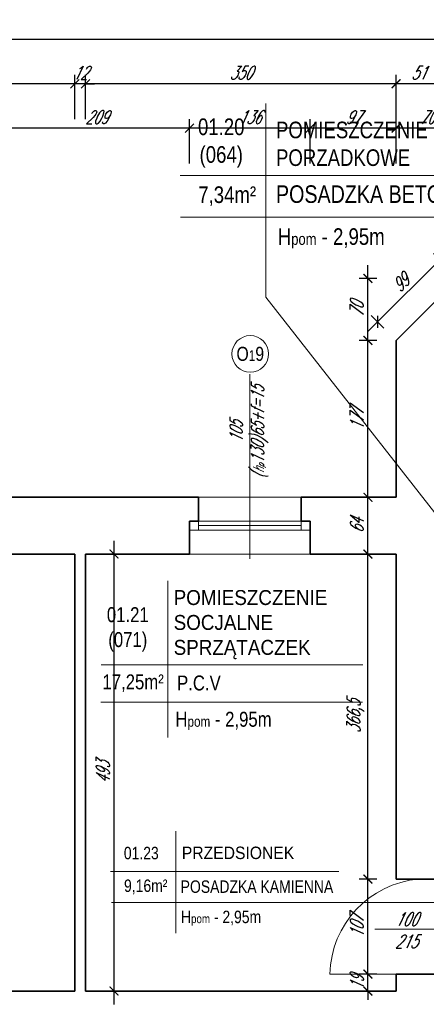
# Model space of a CAD drawing. Header units: millimetres. Extents: x 402 to 79005, y -7782 to 89952.
# Tile 228 of 256: x 24132 to 24590, y 36722 to 37833. Entities that reach past the tile are written whole.
import ezdxf

# ---------------------------------------------------------------- set-up
doc = ezdxf.new("R2010")
doc.units = ezdxf.units.MM
doc.header["$LTSCALE"] = 10
doc.layers.get('0').update_dxf_attribs({"lineweight": 0})
doc.layers.get('Defpoints').update_dxf_attribs({"color": 253})
for name, color, linetype, lineweight in [('01 parter - ściany', 253, 'Continuous', 35), ('03-01_okna', 253, 'Continuous', 15), ('03_drzwi', 253, 'Continuous', 15), ('04-1_widok', 253, 'Continuous', 5), ('05-01_wymiary', 253, 'Continuous', 5), ('05-03_opis', 253, 'Continuous', 5)]:
    doc.layers.add(name, color=color, linetype=linetype, lineweight=lineweight)
doc.styles.add('ariel', font='ARIAL.TTF', dxfattribs={"width": 0.8})
doc.styles.add('ariel_wym', font='simplex.shx', dxfattribs={"width": 0.65, "oblique": 25})
doc.dimstyles.new('ariel 50', dxfattribs={"dimtxt": 15, "dimasz": 10, "dimexe": 10, "dimexo": 0, "dimgap": 5, "dimtad": 1, "dimdec": 1, "dimrnd": 0.5, "dimtxsty": 'ariel_wym', "dimblk": 'ARCHTICK', "dimcen": 2.5, "dimdle": 15, "dimazin": 0, "dimtfac": 1, "dimtdec": 1, "dimtix": 1, "dimtmove": 0, "dimatfit": 3, "dimldrblk": 'DOT', "dimfxl": 0, "dimarcsym": 0})
doc.dimstyles.new('ariel 50 wnętrze', dxfattribs={"dimtxt": 15, "dimasz": 10, "dimexe": 10, "dimexo": 0, "dimgap": 5, "dimtad": 1, "dimdec": 1, "dimrnd": 0.5, "dimtxsty": 'ariel_wym', "dimblk": 'ARCHTICK', "dimcen": 2.5, "dimdle": 15, "dimazin": 0, "dimtfac": 1, "dimtdec": 1, "dimtix": 1, "dimtmove": 0, "dimatfit": 3, "dimldrblk": 'DOT', "dimfxl": 0, "dimarcsym": 0})

# ---------------------------------------------------------------- blocks, each defined once
blk = doc.blocks.new('_ArchTick')
at = {"color": 0, "linetype": 'ByBlock', "const_width": 0.15}
blk.add_lwpolyline([(-0.5, -0.5), (0.5, 0.5)], dxfattribs=at)
blk = doc.blocks.new('*D170')
at = {"layer": '05-01_wymiary', "color": 0, "lineweight": -2}
for p, q in [((24556.2, 37670.5), (24556.2, 37720.5)), ((24626.3, 37670.5), (24626.3, 37720.5)), ((24641.3, 37710.5), (24541.2, 37710.5))]:
    blk.add_line(p, q, dxfattribs=at)
at = {"layer": 'Defpoints', "color": 0}
for p in [(24556.2, 37710.5), (24626.3, 37541), (24556.2, 37471)]:
    blk.add_point(p, dxfattribs=at)
at = {"layer": '05-01_wymiary', "color": 0, "lineweight": -2, "xscale": 10, "yscale": 10, "zscale": 10, "rotation": 180}
blk.add_blockref('_ArchTick', (24556.2, 37710.5), dxfattribs=at)
at = {"layer": '05-01_wymiary', "color": 0, "lineweight": -2, "xscale": 10, "yscale": 10, "zscale": 10}
blk.add_blockref('_ArchTick', (24626.3, 37710.5), dxfattribs=at)
at = {"layer": '05-01_wymiary', "color": 0, "insert": (24591.2, 37723), "char_height": 15, "attachment_point": 5, "style": 'ariel_wym'}
blk.add_mtext('70', dxfattribs=at)
blk = doc.blocks.new('_Dot')
at = {"color": 0, "linetype": 'ByBlock', "lineweight": -2}
blk.add_line((-0.5, 0), (-1, 0), dxfattribs=at)
at = {"color": 0, "linetype": 'ByBlock', "const_width": 0.5}
blk.add_lwpolyline([(-0.25, 0, 1), (0.25, 0, 1)], format="xyb", close=True, dxfattribs=at)
blk = doc.blocks.new('*D171')
at = {"layer": '05-01_wymiary', "color": 0, "lineweight": -2}
for p, q in [((24459.4, 37670.5), (24459.4, 37720.5)), ((24556.2, 37670.5), (24556.2, 37720.5)), ((24571.2, 37710.5), (24444.4, 37710.5))]:
    blk.add_line(p, q, dxfattribs=at)
at = {"layer": 'Defpoints', "color": 0}
for p in [(24459.4, 37710.5), (24556.2, 37471), (24459.4, 37230)]:
    blk.add_point(p, dxfattribs=at)
at = {"layer": '05-01_wymiary', "color": 0, "lineweight": -2, "xscale": 10, "yscale": 10, "zscale": 10, "rotation": 180}
blk.add_blockref('_ArchTick', (24459.4, 37710.5), dxfattribs=at)
at = {"layer": '05-01_wymiary', "color": 0, "lineweight": -2, "xscale": 10, "yscale": 10, "zscale": 10}
blk.add_blockref('_ArchTick', (24556.2, 37710.5), dxfattribs=at)
at = {"layer": '05-01_wymiary', "color": 0, "insert": (24507.8, 37723), "char_height": 15, "attachment_point": 5, "style": 'ariel_wym'}
blk.add_mtext('97', dxfattribs=at)
blk = doc.blocks.new('*D172')
at = {"layer": '05-01_wymiary', "color": 0, "lineweight": -2}
for p, q in [((24323.4, 37670.5), (24323.4, 37720.5)), ((24459.4, 37670.5), (24459.4, 37720.5)), ((24474.4, 37710.5), (24308.4, 37710.5))]:
    blk.add_line(p, q, dxfattribs=at)
at = {"layer": 'Defpoints', "color": 0}
for p in [(24323.4, 37710.5), (24323.4, 37230), (24459.4, 37230)]:
    blk.add_point(p, dxfattribs=at)
at = {"layer": '05-01_wymiary', "color": 0, "lineweight": -2, "xscale": 10, "yscale": 10, "zscale": 10, "rotation": 180}
blk.add_blockref('_ArchTick', (24323.4, 37710.5), dxfattribs=at)
at = {"layer": '05-01_wymiary', "color": 0, "lineweight": -2, "xscale": 10, "yscale": 10, "zscale": 10}
blk.add_blockref('_ArchTick', (24459.4, 37710.5), dxfattribs=at)
at = {"layer": '05-01_wymiary', "color": 0, "insert": (24391.4, 37723), "char_height": 15, "attachment_point": 5, "style": 'ariel_wym'}
blk.add_mtext('136', dxfattribs=at)
blk = doc.blocks.new('*D173')
at = {"layer": '05-01_wymiary', "color": 0, "lineweight": -2}
for p, q in [((24114.2, 37670.5), (24114.2, 37720.5)), ((24323.4, 37670.5), (24323.4, 37720.5)), ((24338.4, 37710.5), (24099.2, 37710.5))]:
    blk.add_line(p, q, dxfattribs=at)
at = {"layer": 'Defpoints', "color": 0}
for p in [(24114.2, 37710.5), (24114.2, 37230), (24323.4, 37230)]:
    blk.add_point(p, dxfattribs=at)
at = {"layer": '05-01_wymiary', "color": 0, "lineweight": -2, "xscale": 10, "yscale": 10, "zscale": 10, "rotation": 180}
blk.add_blockref('_ArchTick', (24114.2, 37710.5), dxfattribs=at)
at = {"layer": '05-01_wymiary', "color": 0, "lineweight": -2, "xscale": 10, "yscale": 10, "zscale": 10}
blk.add_blockref('_ArchTick', (24323.4, 37710.5), dxfattribs=at)
at = {"layer": '05-01_wymiary', "color": 0, "insert": (24218.8, 37723), "char_height": 15, "attachment_point": 5, "style": 'ariel_wym'}
blk.add_mtext('209', dxfattribs=at)
blk = doc.blocks.new('*D182')
at = {"layer": '05-01_wymiary', "color": 0, "lineweight": -2}
for p, q in [((24556.2, 37720.5), (24556.2, 37770.5)), ((24607.2, 37720.5), (24607.2, 37770.5)), ((24622.2, 37760.5), (24541.2, 37760.5))]:
    blk.add_line(p, q, dxfattribs=at)
at = {"layer": 'Defpoints', "color": 0}
for p in [(24556.2, 37760.5), (24607.2, 37358), (24556.2, 37294)]:
    blk.add_point(p, dxfattribs=at)
at = {"layer": '05-01_wymiary', "color": 0, "lineweight": -2, "xscale": 10, "yscale": 10, "zscale": 10, "rotation": 180}
blk.add_blockref('_ArchTick', (24556.2, 37760.5), dxfattribs=at)
at = {"layer": '05-01_wymiary', "color": 0, "lineweight": -2, "xscale": 10, "yscale": 10, "zscale": 10}
blk.add_blockref('_ArchTick', (24607.2, 37760.5), dxfattribs=at)
at = {"layer": '05-01_wymiary', "color": 0, "insert": (24581.7, 37773), "char_height": 15, "attachment_point": 5, "style": 'ariel_wym'}
blk.add_mtext('51', dxfattribs=at)
blk = doc.blocks.new('*D183')
at = {"layer": '05-01_wymiary', "color": 0, "lineweight": -2}
for p, q in [((24206.2, 37720.5), (24206.2, 37770.5)), ((24556.2, 37720.5), (24556.2, 37770.5)), ((24571.2, 37760.5), (24191.2, 37760.5))]:
    blk.add_line(p, q, dxfattribs=at)
at = {"layer": 'Defpoints', "color": 0}
for p in [(24206.2, 37760.5), (24556.2, 37294), (24206.2, 37230)]:
    blk.add_point(p, dxfattribs=at)
at = {"layer": '05-01_wymiary', "color": 0, "lineweight": -2, "xscale": 10, "yscale": 10, "zscale": 10, "rotation": 180}
blk.add_blockref('_ArchTick', (24206.2, 37760.5), dxfattribs=at)
at = {"layer": '05-01_wymiary', "color": 0, "lineweight": -2, "xscale": 10, "yscale": 10, "zscale": 10}
blk.add_blockref('_ArchTick', (24556.2, 37760.5), dxfattribs=at)
at = {"layer": '05-01_wymiary', "color": 0, "insert": (24381.2, 37773), "char_height": 15, "attachment_point": 5, "style": 'ariel_wym'}
blk.add_mtext('350', dxfattribs=at)
blk = doc.blocks.new('*D184')
at = {"layer": '05-01_wymiary', "color": 0, "lineweight": -2}
for p, q in [((24194.2, 37720.5), (24194.2, 37770.5)), ((24206.2, 37720.5), (24206.2, 37770.5)), ((24194.2, 37760.5), (24184.2, 37760.5)), ((24206.2, 37760.5), (24194.2, 37760.5)), ((24206.2, 37760.5), (24216.2, 37760.5))]:
    blk.add_line(p, q, dxfattribs=at)
at = {"layer": 'Defpoints', "color": 0}
for p in [(24194.2, 37760.5), (24194.2, 37230), (24206.2, 37230)]:
    blk.add_point(p, dxfattribs=at)
at = {"layer": '05-01_wymiary', "color": 0, "lineweight": -2, "xscale": 10, "yscale": 10, "zscale": 10}
blk.add_blockref('_ArchTick', (24194.2, 37760.5), dxfattribs=at)
at = {"layer": '05-01_wymiary', "color": 0, "lineweight": -2, "xscale": 10, "yscale": 10, "zscale": 10, "rotation": 180}
blk.add_blockref('_ArchTick', (24206.2, 37760.5), dxfattribs=at)
at = {"layer": '05-01_wymiary', "color": 0, "insert": (24200.2, 37773), "char_height": 15, "attachment_point": 5, "style": 'ariel_wym'}
blk.add_mtext('12', dxfattribs=at)
blk = doc.blocks.new('*D185')
at = {"layer": '05-01_wymiary', "color": 0, "lineweight": -2}
for p, q in [((23893.7, 37720.5), (23893.7, 37770.5)), ((24194.2, 37720.5), (24194.2, 37770.5)), ((24209.2, 37760.5), (23878.7, 37760.5))]:
    blk.add_line(p, q, dxfattribs=at)
at = {"layer": 'Defpoints', "color": 0}
for p in [(23893.7, 37760.5), (23893.7, 37254.1), (24194.2, 37230)]:
    blk.add_point(p, dxfattribs=at)
at = {"layer": '05-01_wymiary', "color": 0, "lineweight": -2, "xscale": 10, "yscale": 10, "zscale": 10, "rotation": 180}
blk.add_blockref('_ArchTick', (23893.7, 37760.5), dxfattribs=at)
at = {"layer": '05-01_wymiary', "color": 0, "lineweight": -2, "xscale": 10, "yscale": 10, "zscale": 10}
blk.add_blockref('_ArchTick', (24194.2, 37760.5), dxfattribs=at)
at = {"layer": '05-01_wymiary', "color": 0, "insert": (24043.9, 37774.4), "char_height": 15, "attachment_point": 5, "style": 'ariel_wym'}
blk.add_mtext('300,5', dxfattribs=at)
blk = doc.blocks.new('*D186')
at = {"layer": '05-01_wymiary', "color": 0, "lineweight": -2}
for p, q in [((23893.7, 37770.5), (23893.7, 37820.5)), ((25992.7, 37770.5), (25992.7, 37820.5)), ((26007.7, 37810.5), (23878.7, 37810.5))]:
    blk.add_line(p, q, dxfattribs=at)
at = {"layer": 'Defpoints', "color": 0, "lineweight": 0}
for p in [(23893.7, 37810.5), (23893.7, 37254.1), (25992.7, 37219.1)]:
    blk.add_point(p, dxfattribs=at)
at = {"layer": '05-01_wymiary', "color": 0, "lineweight": -2, "xscale": 10, "yscale": 10, "zscale": 10, "rotation": 180}
blk.add_blockref('_ArchTick', (23893.7, 37810.5), dxfattribs=at)
at = {"layer": '05-01_wymiary', "color": 0, "lineweight": -2, "xscale": 10, "yscale": 10, "zscale": 10}
blk.add_blockref('_ArchTick', (25992.7, 37810.5), dxfattribs=at)
at = {"layer": '05-01_wymiary', "color": 0, "insert": (24943.2, 37823), "char_height": 15, "attachment_point": 5, "style": 'ariel_wym'}
blk.add_mtext('2099', dxfattribs=at)
blk = doc.blocks.new('*D831')
at = {"layer": '05-01_wymiary', "color": 0, "lineweight": -2}
for p, q in [((24524.5, 36756.2), (24524.5, 36766.2)), ((24534.5, 36756.2), (24514.5, 36756.2)), ((24524.5, 36737), (24524.5, 36756.2)), ((24534.5, 36737), (24514.5, 36737)), ((24524.5, 36737), (24524.5, 36727))]:
    blk.add_line(p, q, dxfattribs=at)
at = {"layer": 'Defpoints', "color": 0}
for p in [(24524.5, 36756.2), (24556.2, 36756.2), (24556.2, 36737)]:
    blk.add_point(p, dxfattribs=at)
at = {"layer": '05-01_wymiary', "color": 0, "lineweight": -2, "xscale": 10, "yscale": 10, "zscale": 10}
for p, rotation in [((24524.5, 36756.2), 270), ((24524.5, 36737), 90)]:
    blk.add_blockref('_ArchTick', p, dxfattribs=dict(at, rotation=rotation))
at = {"layer": '05-01_wymiary', "color": 0, "insert": (24512, 36746.6), "char_height": 15, "attachment_point": 5, "rotation": 90, "style": 'ariel_wym'}
blk.add_mtext('19', dxfattribs=at)
blk = doc.blocks.new('*D832')
at = {"layer": '05-01_wymiary', "color": 0, "lineweight": -2}
for p, q in [((24524.5, 36741.2), (24524.5, 36878.4)), ((24534.5, 36863.4), (24514.5, 36863.4)), ((24534.5, 36756.2), (24514.5, 36756.2))]:
    blk.add_line(p, q, dxfattribs=at)
at = {"layer": 'Defpoints', "color": 0}
for p in [(24524.5, 36863.4), (24556.2, 36863.4), (24556.2, 36756.2)]:
    blk.add_point(p, dxfattribs=at)
at = {"layer": '05-01_wymiary', "color": 0, "lineweight": -2, "xscale": 10, "yscale": 10, "zscale": 10}
for p, rotation in [((24524.5, 36863.4), 90), ((24524.5, 36756.2), 270)]:
    blk.add_blockref('_ArchTick', p, dxfattribs=dict(at, rotation=rotation))
at = {"layer": '05-01_wymiary', "color": 0, "insert": (24512, 36809.8), "char_height": 15, "attachment_point": 5, "rotation": 90, "style": 'ariel_wym'}
blk.add_mtext('107', dxfattribs=at)
blk = doc.blocks.new('*D833')
at = {"layer": '05-01_wymiary', "color": 0, "lineweight": -2}
for p, q in [((24524.5, 36848.4), (24524.5, 37245)), ((24534.5, 37230), (24514.5, 37230)), ((24534.5, 36863.4), (24514.5, 36863.4))]:
    blk.add_line(p, q, dxfattribs=at)
at = {"layer": 'Defpoints', "color": 0}
for p in [(24524.5, 37230), (24556.2, 37230), (24556.2, 36863.4)]:
    blk.add_point(p, dxfattribs=at)
at = {"layer": '05-01_wymiary', "color": 0, "lineweight": -2, "xscale": 10, "yscale": 10, "zscale": 10}
for p, rotation in [((24524.5, 37230), 90), ((24524.5, 36863.4), 270)]:
    blk.add_blockref('_ArchTick', p, dxfattribs=dict(at, rotation=rotation))
at = {"layer": '05-01_wymiary', "color": 0, "insert": (24510.6, 37046.7), "char_height": 15, "attachment_point": 5, "rotation": 90, "style": 'ariel_wym'}
blk.add_mtext('366,5', dxfattribs=at)
blk = doc.blocks.new('*D834')
at = {"layer": '05-01_wymiary', "color": 0, "lineweight": -2}
for p, q in [((24524.5, 37215), (24524.5, 37309)), ((24534.5, 37294), (24514.5, 37294)), ((24534.5, 37230), (24514.5, 37230))]:
    blk.add_line(p, q, dxfattribs=at)
at = {"layer": 'Defpoints', "color": 0}
for p in [(24524.5, 37294), (24556.2, 37294), (24556.2, 37230)]:
    blk.add_point(p, dxfattribs=at)
at = {"layer": '05-01_wymiary', "color": 0, "lineweight": -2, "xscale": 10, "yscale": 10, "zscale": 10}
for p, rotation in [((24524.5, 37294), 90), ((24524.5, 37230), 270)]:
    blk.add_blockref('_ArchTick', p, dxfattribs=dict(at, rotation=rotation))
at = {"layer": '05-01_wymiary', "color": 0, "insert": (24512, 37262), "char_height": 15, "attachment_point": 5, "rotation": 90, "style": 'ariel_wym'}
blk.add_mtext('64', dxfattribs=at)
blk = doc.blocks.new('*D835')
at = {"layer": '05-01_wymiary', "color": 0, "lineweight": -2}
for p, q in [((24524.5, 37279), (24524.5, 37486)), ((24534.5, 37471), (24514.5, 37471)), ((24534.5, 37294), (24514.5, 37294))]:
    blk.add_line(p, q, dxfattribs=at)
at = {"layer": 'Defpoints', "color": 0}
for p in [(24524.5, 37471), (24556.2, 37471), (24556.2, 37294)]:
    blk.add_point(p, dxfattribs=at)
at = {"layer": '05-01_wymiary', "color": 0, "lineweight": -2, "xscale": 10, "yscale": 10, "zscale": 10}
for p, rotation in [((24524.5, 37471), 90), ((24524.5, 37294), 270)]:
    blk.add_blockref('_ArchTick', p, dxfattribs=dict(at, rotation=rotation))
at = {"layer": '05-01_wymiary', "color": 0, "insert": (24512, 37382.5), "char_height": 15, "attachment_point": 5, "rotation": 90, "style": 'ariel_wym'}
blk.add_mtext('177', dxfattribs=at)
blk = doc.blocks.new('*D836')
at = {"layer": '05-01_wymiary', "color": 0, "lineweight": -2}
for p, q in [((24524.5, 37456), (24524.5, 37556)), ((24534.5, 37541), (24514.5, 37541)), ((24534.5, 37471), (24514.5, 37471))]:
    blk.add_line(p, q, dxfattribs=at)
at = {"layer": 'Defpoints', "color": 0}
for p in [(24524.5, 37541), (24626.3, 37541), (24556.2, 37471)]:
    blk.add_point(p, dxfattribs=at)
at = {"layer": '05-01_wymiary', "color": 0, "lineweight": -2, "xscale": 10, "yscale": 10, "zscale": 10}
for p, rotation in [((24524.5, 37541), 90), ((24524.5, 37471), 270)]:
    blk.add_blockref('_ArchTick', p, dxfattribs=dict(at, rotation=rotation))
at = {"layer": '05-01_wymiary', "color": 0, "insert": (24512, 37506), "char_height": 15, "attachment_point": 5, "rotation": 90, "style": 'ariel_wym'}
blk.add_mtext('70', dxfattribs=at)
blk = doc.blocks.new('*D837')
at = {"layer": '05-01_wymiary', "color": 0, "lineweight": -2}
for p, q in [((24615.9, 37572.6), (24524.6, 37481.4)), ((24612.3, 37554.9), (24598.2, 37569.1)), ((24542.3, 37484.9), (24528.2, 37499.1))]:
    blk.add_line(p, q, dxfattribs=at)
at = {"layer": 'Defpoints', "color": 0}
for p in [(24626.2, 37541), (24535.3, 37492), (24556.2, 37471)]:
    blk.add_point(p, dxfattribs=at)
at = {"layer": '05-01_wymiary', "color": 0, "lineweight": -2, "xscale": 10, "yscale": 10, "zscale": 10}
for p, rotation in [((24605.3, 37562), 44.99999999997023), ((24535.3, 37492), 224.9999999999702)]:
    blk.add_blockref('_ArchTick', p, dxfattribs=dict(at, rotation=rotation))
at = {"layer": '05-01_wymiary', "color": 0, "insert": (24561.4, 37535.8), "char_height": 15, "attachment_point": 5, "rotation": 45, "style": 'ariel_wym'}
blk.add_mtext('99', dxfattribs=at)
blk = doc.blocks.new('*D401')
at = {"layer": '05-01_wymiary', "color": 0, "lineweight": -2}
for p, q in [((24238.4, 36722), (24238.4, 37245)), ((24228.4, 37230), (24248.4, 37230)), ((24228.4, 36737), (24248.4, 36737))]:
    blk.add_line(p, q, dxfattribs=at)
at = {"layer": 'Defpoints', "color": 0}
for p in [(24206.2, 37230), (24238.4, 37230), (24206.2, 36737)]:
    blk.add_point(p, dxfattribs=at)
at = {"layer": '05-01_wymiary', "color": 0, "lineweight": -2, "xscale": 10, "yscale": 10, "zscale": 10}
for p, rotation in [((24238.4, 37230), 90), ((24238.4, 36737), 270)]:
    blk.add_blockref('_ArchTick', p, dxfattribs=dict(at, rotation=rotation))
at = {"layer": '05-01_wymiary', "color": 0, "insert": (24225.9, 36983.5), "char_height": 15, "attachment_point": 5, "rotation": 90, "style": 'ariel_wym'}
blk.add_mtext('493', dxfattribs=at)

msp = doc.modelspace()

# ---------------------------------------------------------------- linework, layer by layer
at = {"layer": '01 parter - ściany'}
for p, q in [((24556.213, 37471.047), (24626.213, 37541.047)), ((24556.213, 37471.047), (24556.213, 37294.047)), ((24333.386, 37294.047), (24104.217, 37294.047)), ((24333.386, 37294.067), (24333.387, 37267.067)), ((24556.213, 37294.047), (24449.412, 37294.049)), ((24449.412, 37294.049), (24449.413, 37267.049)), ((24323.416, 37230.047), (24323.416, 37267.068)), ((24333.387, 37267.067), (24323.416, 37267.067)), ((24459.384, 37267.067), (24449.413, 37267.067)), ((24459.416, 37230.047), (24459.413, 37267.048)), ((24459.416, 37230.047), (24459.413, 37267.048)), ((24194.213, 37230.047), (24114.22, 37230.047)), ((24194.213, 37230.047), (24194.213, 36737.047)), ((24323.416, 37230.047), (24206.213, 37230.047)), ((24206.213, 37230.047), (24206.213, 36737.047)), ((24556.213, 37230.047), (24459.416, 37230.047)), ((24556.213, 37230.047), (24556.213, 36863.396)), ((24556.213, 36863.396), (24607.213, 36863.396)), ((24556.213, 36756.225), (24556.213, 36737.047)), ((24556.213, 36756.225), (24607.213, 36756.225)), ((24194.213, 36737.047), (23915.215, 36737.047)), ((24556.213, 36737.047), (24206.213, 36737.047))]:
    msp.add_line(p, q, dxfattribs=at)
at = {"layer": '03-01_okna', "linetype": 'Continuous', "lineweight": 0}
for p, q in [((24333.386, 37294.047), (24449.412, 37294.049)), ((24459.411, 37257.048), (24323.416, 37257.068)), ((24333.387, 37267.067), (24333.386, 37257.067)), ((24449.412, 37262.049), (24333.386, 37262.067)), ((24449.413, 37267.049), (24333.387, 37267.067)), ((24449.413, 37267.049), (24449.411, 37257.049))]:
    msp.add_line(p, q, dxfattribs=at)
at = {"layer": '03_drzwi'}
for p, q in [((24600.754, 36806.802), (24532.114, 36806.823)), ((24481.713, 36756.225), (24581.713, 36756.225))]:
    msp.add_line(p, q, dxfattribs=at)
msp.add_arc((24591.744, 36753.753), 110.101, 95.227694, 178.713717, dxfattribs=at)
at = {"layer": '04-1_widok'}
msp.add_line((24323.416, 37230.047), (24459.416, 37230.047), dxfattribs=at)
at = {"layer": '05-03_opis'}
for p, q in [((24409.414, 37738.279), (24409.414, 37519.92)), ((24312.86, 37656.96), (24679.842, 37656.96)), ((24313.313, 37610.13), (24679.645, 37610.13)), ((24409.414, 37519.92), (24721.418, 37121.122)), ((24299.095, 37199.619), (24299.095, 37022.907)), ((24223.703, 37105.056), (24518.787, 37105.056)), ((24223.402, 37063.038), (24518.314, 37063.038)), ((24307.974, 36917.434), (24307.974, 36802.204)), ((24234.348, 36871.867), (24491.56, 36871.867)), ((24235.486, 36836.852), (24647.374, 36836.852))]:
    msp.add_line(p, q, dxfattribs=at)
at = {"layer": '05-03_opis', "lineweight": 0}
msp.add_line((24391.399, 37224.677), (24391.399, 37433.077), dxfattribs=at)
msp.add_circle((24391.899, 37455.766), 20.689, dxfattribs=at)

# ---------------------------------------------------------------- texts
at = {"layer": '03_drzwi', "insert": (24555.208, 36785.464), "char_height": 15, "width": 160.59049, "attachment_point": 7, "rotation": 0.008499, "style": 'ariel_wym'}
msp.add_mtext('100\\P215', dxfattribs=at)
at = {"layer": '05-03_opis', "style": 'ariel'}
for s, insert, char_height, width, attachment_point in [('{\\fArial|b0|i0|c238|p34;01.20\\P(064)}', (24359.176, 37693.6), 18.73872, 87.1301, 5), ('POMIESZCZENIE \\PPORZADKOWE', (24420.885, 37692.7), 18.73872, 258.2312, 4), (' POSADZKA BETONOWA', (24414.707, 37635.938), 19.83962, 273.40228, 4), ('{\\fArial|b0|i0|c238|p34;7,34m²}', (24365.849, 37633.693), 18.73872, 87.1301, 5), ('{\\fArial|b0|i0|c238|p34; H\\H0.7x;pom\\H1.429x; - 2,95m}', (24417.082, 37586.195), 18.73872, 258.2312, 4), ('\\W0.9;{\\fArial|b0|i0|c238|p34;POMIESZCZENIE \\PSOCJALNE\\PSPRZĄTACZEK}', (24305.554, 37150.352), 16.86485, 337.5404, 4), ('{\\fArial|b0|i0|c238|p34;01.21\\P(071)}', (24253.88, 37145.046), 16.86485, 78.4171, 5), ('{\\fArial|b0|i0|c238|p34;17,25m²}', (24259.886, 37084.245), 16.86485, 78.4171, 5), ('P.C.V', (24309.418, 37084.443), 16.8648, 232.4081, 4), ('{\\fArial|b0|i0|c238|p34; H\\H0.7x;pom\\H1.429x; - 2,95m}', (24302.31, 37041.832), 16.86485, 232.40808, 4), ('{\\fArial|b0|i0|c238|p34;01.23}', (24269.085, 36892.578), 14.05404, 65.3476, 5), ('\\W0.9;{\\fArial|b0|i0|c238|p34;PRZEDSIONEK}', (24314.79, 36892.819), 14.05404, 213.9825, 4), ('POSADZKA KAMIENNA', (24313.471, 36854.69), 14.05404, 193.6734, 4), ('{\\fArial|b0|i0|c238|p34;9,16m²}', (24274.089, 36854.525), 14.05404, 65.3476, 5), ('{\\fArial|b0|i0|c238|p34; H\\H0.7x;pom\\H1.429x; - 2,95m}', (24309.443, 36819.18), 14.05404, 193.6734, 4)]:
    msp.add_mtext(s, dxfattribs=dict(at, insert=insert, char_height=char_height, width=width, attachment_point=attachment_point))
at = {"layer": '05-03_opis', "lineweight": 0, "insert": (24391.899, 37455.766), "char_height": 15.84, "width": 75.19353, "attachment_point": 5, "style": 'ariel'}
msp.add_mtext('O{\\H0.7576x;1}9', dxfattribs=at)
at = {"layer": '05-03_opis', "lineweight": 0, "insert": (24390.319, 37367.925), "char_height": 14.4, "width": 62.66128, "attachment_point": 5, "rotation": 90, "style": 'ariel_wym'}
msp.add_mtext('105\\P({\\H0.8333x;h\\H0.6x;p}130)65+f=15', dxfattribs=at)

# ---------------------------------------------------------------- dimensions: what is measured, and where the dimension line sits
at = {"layer": '05-01_wymiary'}
dim = msp.add_linear_dim(base=(23893.652, 37810.511), p1=(25992.653, 37219.119), p2=(23893.652, 37254.111), dimstyle='ariel 50', dxfattribs=at)
dim.commit()
dim.dimension.update_dxf_attribs({"geometry": '*D186', "text_midpoint": (24943.152, 37823.011)})
for base, p1, p2, picture, middle in [((23893.652, 37760.511), (24194.213, 37230.047), (23893.652, 37254.111), '*D185', (24043.932, 37774.44)), ((24194.213, 37760.511), (24206.213, 37230.047), (24194.213, 37230.047), '*D184', (24200.213, 37773.011)), ((24206.213, 37760.511), (24556.213, 37294.047), (24206.213, 37230.047), '*D183', (24381.213, 37773.011)), ((24556.213, 37760.511), (24607.213, 37358.047), (24556.213, 37294.047), '*D182', (24581.713, 37773.011)), ((24114.22, 37710.511), (24323.416, 37230.047), (24114.22, 37230.047), '*D173', (24218.818, 37723.011)), ((24323.416, 37710.511), (24459.416, 37230.047), (24323.416, 37230.047), '*D172', (24391.416, 37723.011)), ((24459.416, 37710.511), (24556.213, 37471.047), (24459.416, 37230.047), '*D171', (24507.814, 37723.011)), ((24556.212524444, 37710.51126776), (24626.262524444, 37541.046521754), (24556.212524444, 37471.046521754), '*D170', (24591.237524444, 37723.01126776))]:
    dim = msp.add_linear_dim(base=base, p1=p1, p2=p2, dimstyle='ariel 50', override={"dimtmove": 1}, dxfattribs=at)
    dim.commit()
    dim.dimension.update_dxf_attribs({"geometry": picture, "text_midpoint": middle})
dim = msp.add_aligned_dim(p1=(24626.213, 37541.047), p2=(24556.213, 37471.047), distance=-29.639, dimstyle='ariel 50 wnętrze', dxfattribs=at)
dim.commit()
dim.dimension.update_dxf_attribs({"geometry": '*D837', "text_midpoint": (24561.416, 37535.844)})
for base, p1, p2, picture, middle in [((24524.497, 37541.047), (24556.213, 37471.047), (24626.263, 37541.047), '*D836', (24511.997, 37506.047)), ((24524.497, 37471.047), (24556.213, 37294.047), (24556.213, 37471.047), '*D835', (24511.997, 37382.547)), ((24524.497, 37294.047), (24556.213, 37230.047), (24556.213, 37294.047), '*D834', (24511.997, 37262.047)), ((24524.497, 37230.047), (24556.213, 36863.396), (24556.213, 37230.047), '*D833', (24510.569, 37046.721)), ((24524.497, 36863.396), (24556.213, 36756.225), (24556.213, 36863.396), '*D832', (24511.997, 36809.81))]:
    dim = msp.add_linear_dim(base=base, p1=p1, p2=p2, angle=90, dimstyle='ariel 50 wnętrze', override={"dimtmove": 1}, dxfattribs=at)
    dim.commit()
    dim.dimension.update_dxf_attribs({"geometry": picture, "text_midpoint": middle})
for base, p1, p2, picture, middle in [((24238.372, 37230.047), (24206.213, 36737.047), (24206.213, 37230.047), '*D401', (24225.872, 36983.547)), ((24524.497, 36756.225), (24556.213, 36737.047), (24556.213, 36756.225), '*D831', (24511.997, 36746.636))]:
    dim = msp.add_linear_dim(base=base, p1=p1, p2=p2, angle=90, dimstyle='ariel 50 wnętrze', dxfattribs=at)
    dim.commit()
    dim.dimension.update_dxf_attribs({"geometry": picture, "text_midpoint": middle})

doc.saveas('drawing.dxf')
